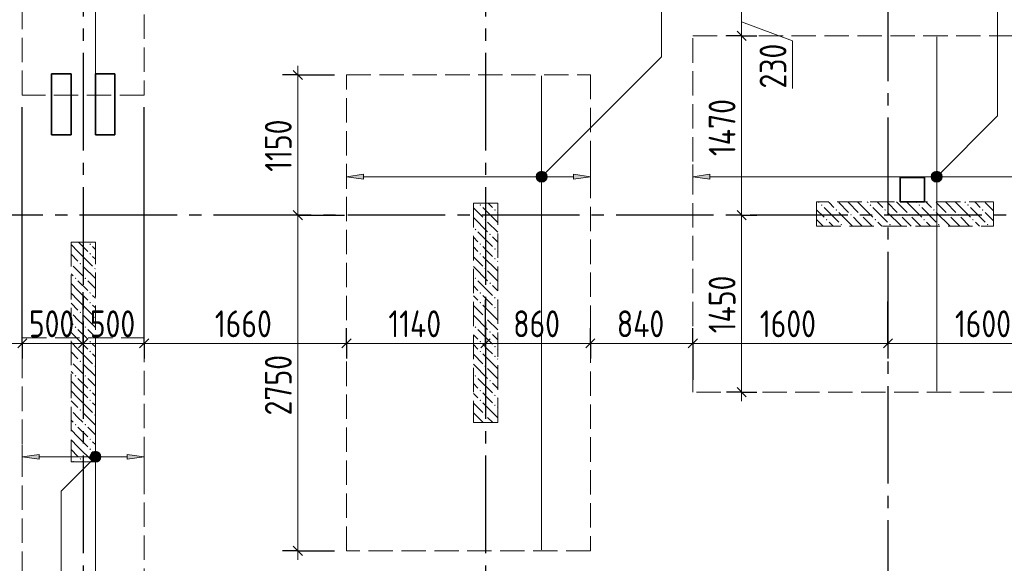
# Model space of a CAD drawing. Header units: millimetres. Extents: x 0 to 64958, y 0 to 42000.
# Tile 21 of 31: x 27719 to 35795, y 24247 to 28703. Entities that reach past the tile are written whole.
import ezdxf

# ---------------------------------------------------------------- set-up
doc = ezdxf.new("R2010")
doc.units = ezdxf.units.MM
doc.linetypes.add('______2', pattern=[270, 200, -70])
doc.linetypes.add('______5', pattern=[1100, 800, -100, 100, -100])
for name, color, linetype, lineweight in [('Standard', 7, 'Continuous', 25), ('ДОП Верх по У', 7, 'Continuous', 25), ('ЖБ Пилон', 180, 'Continuous', 25), ('Оси', 40, '______5', 18), ('Позиционная метка номер позиции', 7, 'Continuous', 13), ('Примечания', 7, 'Continuous', 25)]:
    doc.layers.add(name, color=color, linetype=linetype, lineweight=lineweight)
doc.layers.add('ЖБ Перекрытие верхний уровень', color=7, linetype='Continuous', lineweight=25, true_color=0xe0e0ff)
doc.styles.add('GOST 2.304-81', font='txt')

msp = doc.modelspace()

# ---------------------------------------------------------------- hatches: boundary and pattern name
at = {"layer": 'ДОП Верх по У', "linetype": 'Continuous', "lineweight": 13, "transparency": 33554687}
for points in [[(30540, 27395.3), (30400, 27415.3), (30540, 27435.3)], [(33380, 27395.3), (33240, 27415.3), (33380, 27435.3)], [(27880, 25100), (27740, 25120), (27880, 25140)]]:
    msp.add_hatch(color=7, dxfattribs=at).paths.add_polyline_path(points, flags=16)
for points in [[(31967.7, 27396.6), (31967.7, 27434.1), (31962.5, 27415.3)], [(31967.7, 27434.1), (31981.2, 27383.1), (31981.2, 27447.6)], [(31967.7, 27434.1), (31967.7, 27396.6), (31981.2, 27383.1)], [(31981.2, 27447.6), (32000, 27377.8), (32000, 27452.8)], [(31981.2, 27447.6), (31981.2, 27383.1), (32000, 27377.8)], [(32000, 27452.8), (32000, 27377.8), (32018.7, 27383.1)], [(32000, 27452.8), (32018.7, 27383.1), (32018.7, 27447.6)], [(32018.7, 27447.6), (32018.7, 27383.1), (32032.2, 27396.6)], [(32018.7, 27447.6), (32032.2, 27396.6), (32032.2, 27434.1)], [(32032.2, 27434.1), (32032.2, 27396.6), (32037.5, 27415.3)], [(32260, 27395.3), (32400, 27415.3), (32260, 27435.3)], [(35207.7, 27396.6), (35207.7, 27434.1), (35202.5, 27415.3)], [(35207.7, 27434.1), (35221.2, 27383.1), (35221.2, 27447.6)], [(35207.7, 27434.1), (35207.7, 27396.6), (35221.2, 27383.1)], [(35221.2, 27447.6), (35240, 27377.8), (35240, 27452.8)], [(35221.2, 27447.6), (35221.2, 27383.1), (35240, 27377.8)], [(35240, 27452.8), (35240, 27377.8), (35258.7, 27383.1)], [(35240, 27452.8), (35258.7, 27383.1), (35258.7, 27447.6)], [(35258.7, 27447.6), (35258.7, 27383.1), (35272.2, 27396.6)], [(35258.7, 27447.6), (35272.2, 27396.6), (35272.2, 27434.1)], [(35272.2, 27434.1), (35272.2, 27396.6), (35277.5, 27415.3)], [(28307.7, 25101.2), (28307.7, 25138.8), (28302.5, 25120)], [(28307.7, 25138.8), (28321.2, 25087.7), (28321.2, 25152.2)], [(28307.7, 25138.8), (28307.7, 25101.2), (28321.2, 25087.7)], [(28321.2, 25152.2), (28340, 25082.5), (28340, 25157.5)], [(28321.2, 25152.2), (28321.2, 25087.7), (28340, 25082.5)], [(28340, 25157.5), (28340, 25082.5), (28358.7, 25087.7)], [(28340, 25157.5), (28358.7, 25087.7), (28358.7, 25152.2)], [(28358.7, 25152.2), (28358.7, 25087.7), (28372.2, 25101.2)], [(28358.7, 25152.2), (28372.2, 25101.2), (28372.2, 25138.8)], [(28372.2, 25138.8), (28372.2, 25101.2), (28377.5, 25120)], [(28600, 25100), (28740, 25120), (28600, 25140)]]:
    msp.add_hatch(color=7, dxfattribs=at).paths.add_polyline_path(points)
at = {"layer": 'ЖБ Пилон', "linetype": 'Continuous', "lineweight": 18, "transparency": 33554687}
for points in [[(31490.5, 27183.1), (31496.9, 27189.6), (31503.4, 27183.1), (31496.9, 27176.6)], [(31610.4, 27143.1), (31616.9, 27149.6), (31623.4, 27143.1), (31616.9, 27136.6)], [(34290.5, 27183.1), (34296.9, 27189.6), (34303.4, 27183.1), (34296.9, 27176.6)], [(34410.4, 27143.1), (34416.9, 27149.6), (34423.4, 27143.1), (34416.9, 27136.6)], [(34690.5, 27183.1), (34696.9, 27189.6), (34703.4, 27183.1), (34696.9, 27176.6)], [(34810.4, 27143.1), (34816.9, 27149.6), (34823.4, 27143.1), (34816.9, 27136.6)], [(35090.5, 27183.1), (35096.9, 27189.6), (35103.4, 27183.1), (35096.9, 27176.6)], [(35210.4, 27143.1), (35216.9, 27149.6), (35223.4, 27143.1), (35216.9, 27136.6)], [(35490.5, 27183.1), (35496.9, 27189.6), (35503.4, 27183.1), (35496.9, 27176.6)], [(35610.4, 27143.1), (35616.9, 27149.6), (35623.4, 27143.1), (35616.9, 27136.6)], [(31530.5, 27063.1), (31537, 27069.6), (31543.5, 27063.1), (31537, 27056.6)], [(34330.5, 27063.1), (34337, 27069.6), (34343.5, 27063.1), (34337, 27056.6)], [(34530.5, 27103.1), (34537, 27109.6), (34543.5, 27103.1), (34537, 27096.6)], [(34610.4, 27103.1), (34616.9, 27109.6), (34623.4, 27103.1), (34616.9, 27096.6)], [(34730.5, 27063.1), (34737, 27069.6), (34743.5, 27063.1), (34737, 27056.6)], [(34930.5, 27103.1), (34937, 27109.6), (34943.5, 27103.1), (34937, 27096.6)], [(35010.4, 27103.1), (35016.9, 27109.6), (35023.4, 27103.1), (35016.9, 27096.6)], [(35130.5, 27063.1), (35137, 27069.6), (35143.5, 27063.1), (35137, 27056.6)], [(35330.5, 27103.1), (35337, 27109.6), (35343.5, 27103.1), (35337, 27096.6)], [(35410.4, 27103.1), (35416.9, 27109.6), (35423.4, 27103.1), (35416.9, 27096.6)], [(35530.5, 27063.1), (35537, 27069.6), (35543.5, 27063.1), (35537, 27056.6)], [(31450.5, 26983.1), (31457, 26989.6), (31463.5, 26983.1), (31457, 26976.6)], [(34450.5, 27023.1), (34457, 27029.6), (34463.5, 27023.1), (34457, 27016.6)], [(34850.5, 27023.1), (34857, 27029.6), (34863.5, 27023.1), (34857, 27016.6)], [(35250.5, 27023.1), (35257, 27029.6), (35263.5, 27023.1), (35257, 27016.6)], [(35650.5, 27023.1), (35657, 27029.6), (35663.5, 27023.1), (35657, 27016.6)], [(31570.5, 26943.1), (31577, 26949.6), (31583.4, 26943.1), (31577, 26936.6)], [(28290.5, 26863.1), (28296.9, 26869.6), (28303.4, 26863.1), (28296.9, 26856.6)], [(31490.5, 26863.1), (31496.9, 26869.6), (31503.4, 26863.1), (31496.9, 26856.6)], [(31610.4, 26823.1), (31616.9, 26829.6), (31623.4, 26823.1), (31616.9, 26816.6)], [(28290.5, 26783.1), (28296.9, 26789.6), (28303.4, 26783.1), (28296.9, 26776.6)], [(31490.5, 26783.1), (31496.9, 26789.6), (31503.4, 26783.1), (31496.9, 26776.6)], [(31610.4, 26743.1), (31616.9, 26749.6), (31623.4, 26743.1), (31616.9, 26736.6)], [(28140, 26706.6), (28143.5, 26703.1), (28140, 26699.7)], [(28210.4, 26703.1), (28216.9, 26709.6), (28223.4, 26703.1), (28216.9, 26696.6)], [(28330.5, 26663.1), (28337, 26669.6), (28340, 26666.6), (28340, 26659.7), (28337, 26656.6)], [(31530.5, 26663.1), (31537, 26669.6), (31543.5, 26663.1), (31537, 26656.6)], [(28170.5, 26583.1), (28177, 26589.6), (28183.5, 26583.1), (28177, 26576.6)], [(28250.5, 26583.1), (28257, 26589.6), (28263.5, 26583.1), (28257, 26576.6)], [(31450.5, 26583.1), (31457, 26589.6), (31463.5, 26583.1), (31457, 26576.6)], [(31570.5, 26543.1), (31577, 26549.6), (31583.4, 26543.1), (31577, 26536.6)], [(28290.5, 26463.1), (28296.9, 26469.6), (28303.4, 26463.1), (28296.9, 26456.6)], [(31490.5, 26463.1), (31496.9, 26469.6), (31503.4, 26463.1), (31496.9, 26456.6)], [(31610.4, 26423.1), (31616.9, 26429.6), (31623.4, 26423.1), (31616.9, 26416.6)], [(28290.5, 26383.1), (28296.9, 26389.6), (28303.4, 26383.1), (28296.9, 26376.6)], [(31490.5, 26383.1), (31496.9, 26389.6), (31503.4, 26383.1), (31496.9, 26376.6)], [(31610.4, 26343.1), (31616.9, 26349.6), (31623.4, 26343.1), (31616.9, 26336.6)], [(28140, 26306.6), (28143.5, 26303.1), (28140, 26299.7)], [(28210.4, 26303.1), (28216.9, 26309.6), (28223.4, 26303.1), (28216.9, 26296.6)], [(28330.5, 26263.1), (28337, 26269.6), (28340, 26266.6), (28340, 26259.7), (28337, 26256.6)], [(31530.5, 26263.1), (31537, 26269.6), (31543.5, 26263.1), (31537, 26256.6)], [(28170.5, 26183.1), (28177, 26189.6), (28183.5, 26183.1), (28177, 26176.6)], [(28250.5, 26183.1), (28257, 26189.6), (28263.5, 26183.1), (28257, 26176.6)], [(31450.5, 26183.1), (31457, 26189.6), (31463.5, 26183.1), (31457, 26176.6)], [(31570.5, 26143.1), (31577, 26149.6), (31583.4, 26143.1), (31577, 26136.6)], [(28290.5, 26063.1), (28296.9, 26069.6), (28303.4, 26063.1), (28296.9, 26056.6)], [(31490.5, 26063.1), (31496.9, 26069.6), (31503.4, 26063.1), (31496.9, 26056.6)], [(31610.4, 26023.1), (31616.9, 26029.6), (31623.4, 26023.1), (31616.9, 26016.6)], [(28290.5, 25983.1), (28296.9, 25989.6), (28303.4, 25983.1), (28296.9, 25976.6)], [(31490.5, 25983.1), (31496.9, 25989.6), (31503.4, 25983.1), (31496.9, 25976.6)], [(31610.4, 25943.1), (31616.9, 25949.6), (31623.4, 25943.1), (31616.9, 25936.6)], [(28140, 25906.6), (28143.5, 25903.1), (28140, 25899.7)], [(28210.4, 25903.1), (28216.9, 25909.6), (28223.4, 25903.1), (28216.9, 25896.6)], [(28330.5, 25863.1), (28337, 25869.6), (28340, 25866.6), (28340, 25859.7), (28337, 25856.6)], [(31530.5, 25863.1), (31537, 25869.6), (31543.5, 25863.1), (31537, 25856.6)], [(28170.5, 25783.1), (28177, 25789.6), (28183.5, 25783.1), (28177, 25776.6)], [(28250.5, 25783.1), (28257, 25789.6), (28263.5, 25783.1), (28257, 25776.6)], [(31450.5, 25783.1), (31457, 25789.6), (31463.5, 25783.1), (31457, 25776.6)], [(31570.5, 25743.1), (31577, 25749.6), (31583.4, 25743.1), (31577, 25736.6)], [(28290.5, 25663.1), (28296.9, 25669.6), (28303.4, 25663.1), (28296.9, 25656.6)], [(31490.5, 25663.1), (31496.9, 25669.6), (31503.4, 25663.1), (31496.9, 25656.6)], [(31610.4, 25623.1), (31616.9, 25629.6), (31623.4, 25623.1), (31616.9, 25616.6)], [(28290.5, 25583.1), (28296.9, 25589.6), (28303.4, 25583.1), (28296.9, 25576.6)], [(31490.5, 25583.1), (31496.9, 25589.6), (31503.4, 25583.1), (31496.9, 25576.6)], [(31610.4, 25543.1), (31616.9, 25549.6), (31623.4, 25543.1), (31616.9, 25536.6)], [(28140, 25506.6), (28143.5, 25503.1), (28140, 25499.7)], [(28210.4, 25503.1), (28216.9, 25509.6), (28223.4, 25503.1), (28216.9, 25496.6)], [(28330.5, 25463.1), (28337, 25469.6), (28340, 25466.6), (28340, 25459.7), (28337, 25456.6)], [(31530.5, 25463.1), (31537, 25469.6), (31543.5, 25463.1), (31537, 25456.6)], [(28170.5, 25383.1), (28177, 25389.6), (28183.5, 25383.1), (28177, 25376.6)], [(28250.5, 25383.1), (28257, 25389.6), (28263.5, 25383.1), (28257, 25376.6)], [(28290.5, 25263.1), (28296.9, 25269.6), (28303.4, 25263.1), (28296.9, 25256.6)], [(28290.5, 25183.1), (28296.9, 25189.6), (28303.4, 25183.1), (28296.9, 25176.6)], [(28140, 25106.6), (28143.5, 25103.1), (28140, 25099.7)], [(28210.4, 25103.1), (28216.9, 25109.6), (28223.4, 25103.1), (28216.9, 25096.6)]]:
    msp.add_hatch(color=7, dxfattribs=at).paths.add_polyline_path(points, flags=16)
at = {"layer": 'Позиционная метка номер позиции', "linetype": 'Continuous', "lineweight": 13, "transparency": 33554687}
for points in [[(31968.2, 27447.1), (32043.3, 27403.8), (31988.5, 27458.6)], [(31988.5, 27458.6), (32043.3, 27403.8), (32043.3, 27426.8)], [(31988.5, 27458.6), (32043.3, 27426.8), (32011.5, 27458.6)], [(32011.5, 27458.6), (32043.3, 27426.8), (32031.8, 27447.1)], [(35208.2, 27447.1), (35283.3, 27403.8), (35228.5, 27458.6)], [(35228.5, 27458.6), (35283.3, 27403.8), (35283.3, 27426.8)], [(35228.5, 27458.6), (35283.3, 27426.8), (35251.4, 27458.6)], [(35251.4, 27458.6), (35283.3, 27426.8), (35271.8, 27447.1)], [(31956.7, 27426.8), (32031.8, 27383.5), (31968.2, 27447.1)], [(31956.7, 27403.8), (32011.5, 27372), (31956.7, 27426.8)], [(31956.7, 27426.8), (32011.5, 27372), (32031.8, 27383.5)], [(31988.5, 27372), (31956.7, 27403.8), (31968.2, 27383.5)], [(31956.7, 27403.8), (31988.5, 27372), (32011.5, 27372)], [(31968.2, 27447.1), (32031.8, 27383.5), (32043.3, 27403.8)], [(35196.7, 27426.8), (35271.8, 27383.5), (35208.2, 27447.1)], [(35196.7, 27403.8), (35251.4, 27372), (35196.7, 27426.8)], [(35196.7, 27426.8), (35251.4, 27372), (35271.8, 27383.5)], [(35228.5, 27372), (35196.7, 27403.8), (35208.2, 27383.5)], [(35196.7, 27403.8), (35228.5, 27372), (35251.4, 27372)], [(35208.2, 27447.1), (35271.8, 27383.5), (35283.3, 27403.8)], [(28371.8, 25088.2), (28308.2, 25151.8), (28296.7, 25131.5)], [(28371.8, 25088.2), (28296.7, 25131.5), (28351.4, 25076.7)], [(28351.4, 25076.7), (28296.7, 25131.5), (28296.7, 25108.5)], [(28383.3, 25108.5), (28328.5, 25163.3), (28308.2, 25151.8)], [(28383.3, 25108.5), (28308.2, 25151.8), (28371.8, 25088.2)], [(28383.3, 25131.5), (28351.4, 25163.3), (28328.5, 25163.3)], [(28383.3, 25131.5), (28328.5, 25163.3), (28383.3, 25108.5)], [(28351.4, 25163.3), (28383.3, 25131.5), (28371.8, 25151.8)], [(28351.4, 25076.7), (28296.7, 25108.5), (28328.5, 25076.7)], [(28328.5, 25076.7), (28296.7, 25108.5), (28308.2, 25088.2)]]:
    msp.add_hatch(color=7, dxfattribs=at).paths.add_polyline_path(points)

# ---------------------------------------------------------------- linework, layer by layer
at = {"layer": 'Standard', "color": 7, "linetype": 'Continuous', "lineweight": 13, "transparency": 33554687}
for p, q in [((33640, 28800), (33640, 28570)), ((33640, 28685), (34057.6, 28529.4)), ((34057.6, 28529.4), (34057.6, 28138.4)), ((30000, 28250), (30000, 28325)), ((30000, 27100), (30000, 28250)), ((27740, 26050), (25940, 26050)), ((28240, 26050), (27740, 26050)), ((28740, 26050), (28240, 26050)), ((30400, 26050), (28740, 26050)), ((31540, 26050), (30400, 26050)), ((32400, 26050), (31540, 26050)), ((33240, 26050), (32400, 26050)), ((34840, 26050), (33240, 26050)), ((36440, 26050), (34840, 26050)), ((33640, 25650), (33640, 25575)), ((30000, 24350), (30000, 24275))]:
    msp.add_line(p, q, dxfattribs=at)
at = {"layer": 'Standard', "color": 7, "linetype": 'Continuous', "lineweight": 25, "transparency": 33554687}
for p, q in [((33602.5, 28607.5), (33677.5, 28532.5)), ((30037.5, 28212.5), (29962.5, 28287.5)), ((30037.5, 27062.5), (29962.5, 27137.5)), ((33602.5, 27137.5), (33677.5, 27062.5)), ((27777.5, 26087.5), (27702.5, 26012.5)), ((28277.5, 26087.5), (28202.5, 26012.5)), ((28777.5, 26087.5), (28702.5, 26012.5)), ((30437.5, 26087.5), (30362.5, 26012.5)), ((31577.5, 26087.5), (31502.5, 26012.5)), ((32437.5, 26087.5), (32362.5, 26012.5)), ((33277.5, 26087.5), (33202.5, 26012.5)), ((34877.5, 26087.5), (34802.5, 26012.5)), ((33602.5, 25687.5), (33677.5, 25612.5)), ((30037.5, 24312.5), (29962.5, 24387.5))]:
    msp.add_line(p, q, dxfattribs=at)
at = {"layer": 'Standard', "color": 251, "linetype": 'Continuous', "lineweight": -3, "true_color": 0x656565, "transparency": 33554687}
for p, q in [((33640, 28570), (33515, 28570)), ((33640, 28570), (33765, 28570)), ((33640, 28570), (33640, 28570)), ((30000, 28250), (29875, 28250)), ((30000, 28250), (30125, 28250)), ((30000, 28250), (30300, 28250)), ((30000, 27100), (29875, 27100)), ((30000, 27100), (30125, 27100)), ((30000, 27100), (30384.1, 27100)), ((33640, 27100), (33515, 27100)), ((33640, 27100), (33765, 27100)), ((33640, 27100), (33640, 27100)), ((27740, 26050), (27740, 26175)), ((28240, 26050), (28240, 26175)), ((28740, 26050), (28740, 26175)), ((30400, 26050), (30400, 26175)), ((31540, 26050), (31540, 26175)), ((32400, 26050), (32400, 26175)), ((33240, 26050), (33240, 26175)), ((34840, 26050), (34840, 26175)), ((27740, 26050), (27740, 25925)), ((28240, 26050), (28240, 25925)), ((28740, 26050), (28740, 25925)), ((30400, 26050), (30400, 25925)), ((31540, 26050), (31540, 25925)), ((32400, 26050), (32400, 25925)), ((33240, 26050), (33240, 25925)), ((33240, 26050), (33240, 25750)), ((34840, 26050), (34840, 25925)), ((33640, 25650), (33515, 25650)), ((33640, 25650), (33765, 25650)), ((33640, 25650), (33640, 25650)), ((30000, 24350), (29875, 24350)), ((30000, 24350), (30125, 24350)), ((30000, 24350), (30300, 24350))]:
    msp.add_line(p, q, dxfattribs=at)
at = {"layer": 'Standard', "color": 7, "linetype": 'Continuous', "lineweight": 13, "transparency": 33554687}
for points in [[(33640, 28570), (33640, 28118.3), (33640, 28118.3), (33640, 27100)], [(30000, 24350), (30000, 25371.2), (30000, 25371.2), (30000, 27100)], [(33640, 27100), (33640, 26815.6), (33640, 26815.6), (33640, 25650)]]:
    msp.add_lwpolyline(points, dxfattribs=at)
at = {"layer": 'Standard', "color": 251, "linetype": 'Continuous', "lineweight": -3, "true_color": 0x656565, "transparency": 33554687}
for points in [[(27740, 26050), (27740, 26067), (27740, 26067), (27740, 26067), (27740, 26067), (27740, 26067), (27740, 26067), (27740, 26067), (27740, 26067), (27740, 26067), (27740, 26067), (27740, 26067), (27740, 26067), (27740, 26067), (27740, 26067), (27740, 26067), (27740, 26067), (27740, 26067), (27740, 26067), (27740, 26067), (27740, 26067), (27740, 26067), (27740, 26067), (27740, 26067), (27740, 26067), (27740, 26067), (27740, 26067), (27740, 26067), (27740, 26067), (27740, 26067), (27740, 26067), (27740, 26067), (27740, 26067), (27740, 26067), (27740, 26067), (27740, 27985)], [(28740, 26050), (28740, 26067), (28740, 26067), (28740, 26067), (28740, 26067), (28740, 26067), (28740, 26067), (28740, 26067), (28740, 26067), (28740, 26067), (28740, 26067), (28740, 26067), (28740, 26067), (28740, 26067), (28740, 26067), (28740, 26067), (28740, 26067), (28740, 26067), (28740, 26067), (28740, 26067), (28740, 26067), (28740, 26067), (28740, 26067), (28740, 26067), (28740, 26067), (28740, 26067), (28740, 26067), (28740, 26067), (28740, 26067), (28740, 26067), (28740, 26067), (28740, 26067), (28740, 26067), (28740, 26067), (28740, 26067), (28740, 26067), (28740, 26067), (28740, 26067), (28740, 26067), (28740, 27985)], [(28240, 26050), (28240, 26067), (28240, 26067), (28240, 26067), (28240, 26067), (28240, 26067), (28240, 26067), (28240, 26067), (28240, 26067), (28240, 26067), (28240, 26067), (28240, 26067), (28240, 26067), (28240, 26067), (28240, 26067), (28240, 26067), (28240, 26067), (28240, 26067), (28240, 26067), (28240, 26067), (28240, 26067), (28240, 26067), (28240, 26067), (28240, 26067), (28240, 26067), (28240, 26067), (28240, 26067), (28240, 26067), (28240, 26067), (28240, 26067), (28240, 26067), (28240, 26067), (28240, 26067), (28240, 26067), (28240, 26067), (28240, 26067), (28240, 26067), (28240, 26470.7)], [(31540, 26050), (31540, 26067), (31540, 26067), (31540, 26067), (31540, 26067), (31540, 26067), (31540, 26067), (31540, 26067), (31540, 26067), (31540, 26067), (31540, 26067), (31540, 26067), (31540, 26067), (31540, 26067), (31540, 26067), (31540, 26067), (31540, 26067), (31540, 26067), (31540, 26067), (31540, 26067), (31540, 26067), (31540, 26067), (31540, 26067), (31540, 26067), (31540, 26067), (31540, 26067), (31540, 26067), (31540, 26067), (31540, 26067), (31540, 26067), (31540, 26067), (31540, 26067), (31540, 26067), (31540, 26067), (31540, 26067), (31540, 26067), (31540, 26067), (31540, 26067), (31540, 26067), (31540, 26067), (31540, 26067), (31540, 26067), (31540, 26067), (31540, 26406.5)], [(34840, 26050), (34840, 26067), (34840, 26067), (34840, 26067), (34840, 26067), (34840, 26067), (34840, 26067), (34840, 26067), (34840, 26067), (34840, 26067), (34840, 26067), (34840, 26067), (34840, 26067), (34840, 26067), (34840, 26067), (34840, 26067), (34840, 26067), (34840, 26067), (34840, 26067), (34840, 26067), (34840, 26067), (34840, 26067), (34840, 26067), (34840, 26067), (34840, 26067), (34840, 26067), (34840, 26067), (34840, 26067), (34840, 26067), (34840, 26067), (34840, 26067), (34840, 26067), (34840, 26067), (34840, 26067), (34840, 26067), (34840, 26067), (34840, 26067), (34840, 26067), (34840, 26067), (34840, 26067), (34840, 26067), (34840, 26067), (34840, 26067), (34840, 26067), (34840, 26067), (34840, 26067), (34840, 26067), (34840, 26067), (34840, 26067), (34840, 26392.6)], [(30400, 26050), (30400, 26067), (30400, 26067), (30400, 26067), (30400, 26067), (30400, 26067), (30400, 26067), (30400, 26067), (30400, 26067), (30400, 26067), (30400, 26067), (30400, 26067), (30400, 26067), (30400, 26067), (30400, 26067), (30400, 26067), (30400, 26067), (30400, 26067), (30400, 26067), (30400, 26067), (30400, 26067), (30400, 26067), (30400, 26067), (30400, 26067), (30400, 26067), (30400, 26067), (30400, 26067), (30400, 26067), (30400, 26067), (30400, 26067), (30400, 26067), (30400, 26067), (30400, 26067), (30400, 26067), (30400, 26067), (30400, 26067), (30400, 26067), (30400, 26067), (30400, 26067), (30400, 26067), (30400, 26067), (30400, 26074.2)], [(32400, 26050), (32400, 26067), (32400, 26067), (32400, 26067), (32400, 26067), (32400, 26067), (32400, 26067), (32400, 26067), (32400, 26067), (32400, 26067), (32400, 26067), (32400, 26067), (32400, 26067), (32400, 26067), (32400, 26067), (32400, 26067), (32400, 26067), (32400, 26067), (32400, 26067), (32400, 26067), (32400, 26067), (32400, 26067), (32400, 26067), (32400, 26067), (32400, 26067), (32400, 26067), (32400, 26067), (32400, 26067), (32400, 26067), (32400, 26067), (32400, 26067), (32400, 26067), (32400, 26067), (32400, 26067), (32400, 26067), (32400, 26067), (32400, 26067), (32400, 26067), (32400, 26067), (32400, 26067), (32400, 26067), (32400, 26067), (32400, 26067), (32400, 26067), (32400, 26067), (32400, 26074.2)]]:
    msp.add_lwpolyline(points, dxfattribs=at)
at = {"layer": 'ДОП Верх по У', "color": 7, "linetype": 'Continuous', "lineweight": 18, "transparency": 33554687}
for p, q in [((28340, 31979), (28340, 28091)), ((35240, 28563), (35240, 25657)), ((32000, 28243), (32000, 24357)), ((28340, 26089), (28340, 24151))]:
    msp.add_line(p, q, dxfattribs=at)
at = {"layer": 'ДОП Верх по У', "color": 251, "linetype": 'Continuous', "lineweight": 13, "true_color": 0x494949, "transparency": 33554687}
for p, q in [((30400, 27415.3), (30400, 27515.3)), ((32400, 27415.3), (32400, 27515.3)), ((33240, 27415.3), (33240, 27515.3)), ((30400, 27415.3), (30540, 27435.3)), ((30540, 27395.3), (30400, 27415.3)), ((30400, 27415.3), (30400, 27315.3)), ((30400, 27415.3), (30400, 27415.3)), ((30540, 27435.3), (30540, 27395.3)), ((30540, 27415.3), (31970, 27415.3)), ((32000, 27452.8), (32000, 27452.8)), ((32000, 27377.8), (32000, 27377.8)), ((32030, 27415.3), (32260, 27415.3)), ((32400, 27415.3), (32260, 27435.3)), ((32260, 27435.3), (32260, 27395.3)), ((32260, 27395.3), (32400, 27415.3)), ((32400, 27415.3), (32400, 27315.3)), ((32400, 27415.3), (32400, 27415.3)), ((33240, 27415.3), (33380, 27435.3)), ((33380, 27395.3), (33240, 27415.3)), ((33240, 27415.3), (33240, 27315.3)), ((33240, 27415.3), (33240, 27415.3)), ((33380, 27435.3), (33380, 27395.3)), ((33380, 27415.3), (35210, 27415.3)), ((35240, 27452.8), (35240, 27452.8)), ((35240, 27377.8), (35240, 27377.8)), ((35270, 27415.3), (36300, 27415.3)), ((27740, 25120), (27740, 25220)), ((28740, 25120), (28740, 25220)), ((27740, 25120), (27880, 25140)), ((27880, 25100), (27740, 25120)), ((27740, 25120), (27740, 25020)), ((27740, 25120), (27740, 25120)), ((27880, 25140), (27880, 25100)), ((27880, 25120), (28310, 25120)), ((28340, 25157.5), (28340, 25157.5)), ((28370, 25120), (28600, 25120)), ((28740, 25120), (28600, 25140)), ((28600, 25140), (28600, 25100)), ((28600, 25100), (28740, 25120)), ((28740, 25120), (28740, 25020)), ((28740, 25120), (28740, 25120)), ((28340, 25082.5), (28340, 25082.5))]:
    msp.add_line(p, q, dxfattribs=at)
for centre in [(32000, 27415.3), (35240, 27415.3), (28340, 25120)]:
    msp.add_circle(centre, 37.5, dxfattribs=at)
at = {"layer": 'ЖБ Перекрытие верхний уровень', "color": 7, "linetype": 'Continuous', "lineweight": 35, "transparency": 33554687}
for p, q in [((28140, 28260), (27980, 28260)), ((27980, 28260), (27980, 27760)), ((28140, 27760), (28140, 28260)), ((28500, 28260), (28340, 28260)), ((28340, 28260), (28340, 27760)), ((28500, 27760), (28500, 28260)), ((27980, 27760), (28140, 27760)), ((28340, 27760), (28500, 27760)), ((35140, 27410), (34940, 27410)), ((34940, 27410), (34940, 27210)), ((35140, 27210), (35140, 27410)), ((34940, 27210), (35140, 27210))]:
    msp.add_line(p, q, dxfattribs=at)
at = {"layer": 'ЖБ Пилон', "color": 253, "linetype": '______2', "lineweight": 13, "true_color": 0xa0a0a0, "transparency": 33554687}
for p, q in [((31440, 27200), (31440, 25400)), ((31640, 27200), (31440, 27200)), ((31640, 25400), (31640, 27200)), ((35705, 27210), (34255, 27210)), ((34255, 27210), (34255, 27010)), ((35705, 27010), (35705, 27210)), ((34255, 27010), (35705, 27010)), ((28140, 26880), (28140, 25080)), ((28340, 26880), (28140, 26880)), ((28340, 25080), (28340, 26880)), ((31440, 25400), (31640, 25400)), ((28140, 25080), (28340, 25080))]:
    msp.add_line(p, q, dxfattribs=at)
at = {"layer": 'ЖБ Пилон', "color": 9, "linetype": 'Continuous', "lineweight": 18, "true_color": 0xc7c7c7, "transparency": 33554687}
for p, q in [((31440, 27160.1), (31516.9, 27083.1)), ((31516.9, 27163.1), (31637, 27043.1)), ((31596.9, 27163.1), (31560.1, 27200)), ((34255, 27145.1), (34316.9, 27083.1)), ((34270.1, 27210), (34277, 27203.1)), ((34316.9, 27163.1), (34437, 27043.1)), ((34357, 27203.1), (34350.1, 27210)), ((34396.9, 27163.1), (34357, 27203.1)), ((34437, 27203.1), (34516.9, 27123.1)), ((34516.9, 27203.1), (34510.1, 27210)), ((34516.9, 27203.1), (34596.9, 27123.1)), ((34590.1, 27210), (34596.9, 27203.1)), ((34596.9, 27203.1), (34716.9, 27083.1)), ((34670.1, 27210), (34677, 27203.1)), ((34716.9, 27163.1), (34837, 27043.1)), ((34757, 27203.1), (34750.1, 27210)), ((34796.9, 27163.1), (34757, 27203.1)), ((34837, 27203.1), (34916.9, 27123.1)), ((34916.9, 27203.1), (34910.1, 27210)), ((34916.9, 27203.1), (34996.9, 27123.1)), ((34990.1, 27210), (34996.9, 27203.1)), ((34996.9, 27203.1), (35116.9, 27083.1)), ((35070.1, 27210), (35077, 27203.1)), ((35116.9, 27163.1), (35237, 27043.1)), ((35157, 27203.1), (35150.1, 27210)), ((35196.9, 27163.1), (35157, 27203.1)), ((35237, 27203.1), (35316.9, 27123.1)), ((35316.9, 27203.1), (35310.1, 27210)), ((35316.9, 27203.1), (35396.9, 27123.1)), ((35390.1, 27210), (35396.9, 27203.1)), ((35396.9, 27203.1), (35516.9, 27083.1)), ((35470.1, 27210), (35477, 27203.1)), ((35516.9, 27163.1), (35637, 27043.1)), ((35557, 27203.1), (35550.1, 27210)), ((35596.9, 27163.1), (35557, 27203.1)), ((35637, 27203.1), (35705, 27135.1)), ((31440, 27080.1), (31557, 26963.1)), ((31637, 27123.1), (31640, 27120.1)), ((34255, 27065.1), (34310.1, 27010)), ((34437, 27123.1), (34550.1, 27010)), ((34596.9, 27043.1), (34557, 27083.1)), ((34637, 27083.1), (34710.1, 27010)), ((34837, 27123.1), (34950.1, 27010)), ((34996.9, 27043.1), (34957, 27083.1)), ((35037, 27083.1), (35110.1, 27010)), ((35237, 27123.1), (35350.1, 27010)), ((35396.9, 27043.1), (35357, 27083.1)), ((35437, 27083.1), (35510.1, 27010)), ((35637, 27123.1), (35705, 27055.1)), ((31557, 27043.1), (31640, 26960.1)), ((34357, 27043.1), (34390.1, 27010)), ((34630.1, 27010), (34596.9, 27043.1)), ((34757, 27043.1), (34790.1, 27010)), ((35030.1, 27010), (34996.9, 27043.1)), ((35157, 27043.1), (35190.1, 27010)), ((35430.1, 27010), (35396.9, 27043.1)), ((35557, 27043.1), (35590.1, 27010)), ((31440, 26920.1), (31477, 26883.1)), ((31477, 26963.1), (31596.9, 26843.1)), ((31640, 26880.1), (31596.9, 26923.1)), ((28140, 26860.1), (28196.9, 26803.1)), ((28200.1, 26880), (28277, 26803.1)), ((28340, 26820.1), (28316.9, 26843.1)), ((31440, 26840.1), (31477, 26803.1)), ((31557, 26803.1), (31516.9, 26843.1)), ((28140, 26780.1), (28196.9, 26723.1)), ((28196.9, 26803.1), (28316.9, 26683.1)), ((28316.9, 26763.1), (28340, 26740.1)), ((31440, 26760.1), (31516.9, 26683.1)), ((31516.9, 26763.1), (31637, 26643.1)), ((31596.9, 26763.1), (31557, 26803.1)), ((31637, 26803.1), (31640, 26800.1)), ((28196.9, 26643.1), (28157, 26683.1)), ((28237, 26683.1), (28340, 26580.1)), ((31440, 26680.1), (31557, 26563.1)), ((31637, 26723.1), (31640, 26720.1)), ((28140, 26620.1), (28157, 26603.1)), ((28237, 26603.1), (28196.9, 26643.1)), ((31557, 26643.1), (31640, 26560.1)), ((28196.9, 26483.1), (28140, 26540.1)), ((28196.9, 26563.1), (28277, 26483.1)), ((28277, 26563.1), (28340, 26500.1)), ((31440, 26520.1), (31477, 26483.1)), ((31477, 26563.1), (31596.9, 26443.1)), ((31640, 26480.1), (31596.9, 26523.1)), ((28140, 26460.1), (28196.9, 26403.1)), ((28196.9, 26483.1), (28277, 26403.1)), ((28340, 26420.1), (28316.9, 26443.1)), ((31440, 26440.1), (31477, 26403.1)), ((31557, 26403.1), (31516.9, 26443.1)), ((28140, 26380.1), (28196.9, 26323.1)), ((28196.9, 26403.1), (28316.9, 26283.1)), ((28316.9, 26363.1), (28340, 26340.1)), ((31440, 26360.1), (31516.9, 26283.1)), ((31516.9, 26363.1), (31637, 26243.1)), ((31596.9, 26363.1), (31557, 26403.1)), ((31637, 26403.1), (31640, 26400.1)), ((28196.9, 26243.1), (28157, 26283.1)), ((28237, 26283.1), (28340, 26180.1)), ((31440, 26280.1), (31557, 26163.1)), ((31637, 26323.1), (31640, 26320.1)), ((28140, 26220.1), (28157, 26203.1)), ((28237, 26203.1), (28196.9, 26243.1)), ((31557, 26243.1), (31640, 26160.1)), ((28196.9, 26083.1), (28140, 26140.1)), ((28196.9, 26163.1), (28277, 26083.1)), ((28277, 26163.1), (28340, 26100.1)), ((31440, 26120.1), (31477, 26083.1)), ((31477, 26163.1), (31596.9, 26043.1)), ((31640, 26080.1), (31596.9, 26123.1)), ((28140, 26060.1), (28196.9, 26003.1)), ((28196.9, 26083.1), (28277, 26003.1)), ((28196.9, 26003.1), (28316.9, 25883.1)), ((28340, 26020.1), (28316.9, 26043.1)), ((31440, 26040.1), (31477, 26003.1)), ((31557, 26003.1), (31516.9, 26043.1)), ((31596.9, 25963.1), (31557, 26003.1)), ((31637, 26003.1), (31640, 26000.1)), ((28140, 25980.1), (28196.9, 25923.1)), ((28316.9, 25963.1), (28340, 25940.1)), ((31440, 25960.1), (31516.9, 25883.1)), ((31516.9, 25963.1), (31637, 25843.1)), ((31637, 25923.1), (31640, 25920.1)), ((28196.9, 25843.1), (28157, 25883.1)), ((28237, 25803.1), (28196.9, 25843.1)), ((28237, 25883.1), (28340, 25780.1)), ((31440, 25880.1), (31557, 25763.1)), ((31557, 25843.1), (31640, 25760.1)), ((28140, 25820.1), (28157, 25803.1)), ((28196.9, 25763.1), (28277, 25683.1)), ((28277, 25763.1), (28340, 25700.1)), ((31477, 25763.1), (31596.9, 25643.1)), ((28196.9, 25683.1), (28140, 25740.1)), ((28196.9, 25683.1), (28277, 25603.1)), ((31440, 25720.1), (31477, 25683.1)), ((31640, 25680.1), (31596.9, 25723.1)), ((28140, 25660.1), (28196.9, 25603.1)), ((28196.9, 25603.1), (28316.9, 25483.1)), ((28340, 25620.1), (28316.9, 25643.1)), ((31440, 25640.1), (31477, 25603.1)), ((31557, 25603.1), (31516.9, 25643.1)), ((31596.9, 25563.1), (31557, 25603.1)), ((31637, 25603.1), (31640, 25600.1)), ((28140, 25580.1), (28196.9, 25523.1)), ((28316.9, 25563.1), (28340, 25540.1)), ((31440, 25560.1), (31516.9, 25483.1)), ((31516.9, 25563.1), (31637, 25443.1)), ((31637, 25523.1), (31640, 25520.1)), ((28196.9, 25443.1), (28157, 25483.1)), ((28237, 25403.1), (28196.9, 25443.1)), ((28237, 25483.1), (28340, 25380.1)), ((31440, 25480.1), (31520.1, 25400)), ((31557, 25443.1), (31600.1, 25400)), ((28140, 25420.1), (28157, 25403.1)), ((28196.9, 25363.1), (28277, 25283.1)), ((28277, 25363.1), (28340, 25300.1)), ((28196.9, 25283.1), (28140, 25340.1)), ((28196.9, 25283.1), (28277, 25203.1)), ((28140, 25260.1), (28196.9, 25203.1)), ((28196.9, 25203.1), (28316.9, 25083.1)), ((28340, 25220.1), (28316.9, 25243.1)), ((28140, 25180.1), (28196.9, 25123.1)), ((28316.9, 25163.1), (28340, 25140.1)), ((28160.1, 25080), (28157, 25083.1)), ((28237, 25083.1), (28240.1, 25080))]:
    msp.add_line(p, q, dxfattribs=at)
at = {"layer": 'Оси', "color": 8, "linetype": '______5', "lineweight": -3, "transparency": 33554687}
for p, q in [((34840, 38900), (34840, 15270)), ((28240, 35030), (28240, 15270)), ((31540, 35030), (31540, 15270)), ((49910, 27100), (4600, 27100))]:
    msp.add_line(p, q, dxfattribs=at)
at = {"layer": 'Позиционная метка номер позиции', "color": 7, "linetype": 'Continuous', "lineweight": 13, "transparency": 33554687}
for p, q in [((31968.2, 27447.1), (31968.2, 27447.1)), ((31968.2, 27383.5), (31968.2, 27383.5)), ((32031.8, 27447.1), (32031.8, 27447.1)), ((32031.8, 27383.5), (32031.8, 27383.5)), ((35208.2, 27447.1), (35208.2, 27447.1)), ((35208.2, 27383.5), (35208.2, 27383.5)), ((35271.8, 27447.1), (35271.8, 27447.1)), ((35271.8, 27383.5), (35271.8, 27383.5)), ((28308.2, 25151.8), (28308.2, 25151.8)), ((28371.8, 25151.8), (28371.8, 25151.8)), ((28308.2, 25088.2), (28308.2, 25088.2)), ((28371.8, 25088.2), (28371.8, 25088.2))]:
    msp.add_line(p, q, dxfattribs=at)
for points in [[(35240, 27415.3), (35740, 27915.3), (35740, 30800), (38240, 30800)], [(32000, 27415.3), (32982.9, 28398.2), (32982.9, 29800), (30482.9, 29800)], [(28340, 25120), (28058.2, 24838.2), (28058.2, 16870), (25558.2, 16870)]]:
    msp.add_lwpolyline(points, dxfattribs=at)
for centre in [(32000, 27415.3), (35240, 27415.3), (28340, 25120)]:
    msp.add_circle(centre, 45, dxfattribs=at)
at = {"layer": 'Примечания', "color": 7, "linetype": '______2', "lineweight": 18, "transparency": 33554687}
for p, q in [((27740, 28085), (27740, 31985)), ((28740, 31985), (28740, 28085)), ((33240, 25650), (33240, 28570)), ((33240, 28570), (36440, 28570)), ((30400, 24350), (30400, 28250)), ((30400, 28250), (32400, 28250)), ((32400, 28250), (32400, 24350)), ((28740, 28085), (27740, 28085)), ((27740, 24145), (27740, 26095)), ((27740, 26095), (28740, 26095)), ((28740, 26095), (28740, 24145)), ((36440, 25650), (33240, 25650)), ((32400, 24350), (30400, 24350))]:
    msp.add_line(p, q, dxfattribs=at)

# ---------------------------------------------------------------- texts
at = {"layer": 'Standard', "color": 7, "linetype": 'Continuous', "lineweight": 25, "transparency": 33554687, "char_height": 220, "attachment_point": 7, "rotation": 90, "style": 'GOST 2.304-81'}
for s, insert, width in [('230', (34007.6, 28138.4), 516.396), ('1470', (33590, 27584.8), 625.735), ('1150', (29950, 27456.1), 563.284), ('1450', (33590, 26132.6), 610.165), ('2750', (29950, 25459.2), 657.046)]:
    msp.add_mtext(s, dxfattribs=dict(at, insert=insert, width=width))
at = {"layer": 'Standard', "color": 7, "linetype": 'Continuous', "lineweight": 25, "transparency": 33554687, "char_height": 220, "attachment_point": 7, "style": 'GOST 2.304-81'}
for s, insert, width in [('500', (27794.5, 26100), 516.396), ('500', (28294.5, 26100), 516.396), ('1660', (29319.8, 26100), 625.741), ('1140', (30743.2, 26100), 578.848), ('860', (31766.7, 26100), 531.973), ('840', (32616.7, 26100), 531.967), ('1600', (33789.8, 26100), 625.735), ('1600', (35389.8, 26100), 625.735)]:
    msp.add_mtext(s, dxfattribs=dict(at, insert=insert, width=width))

doc.saveas('drawing.dxf')
